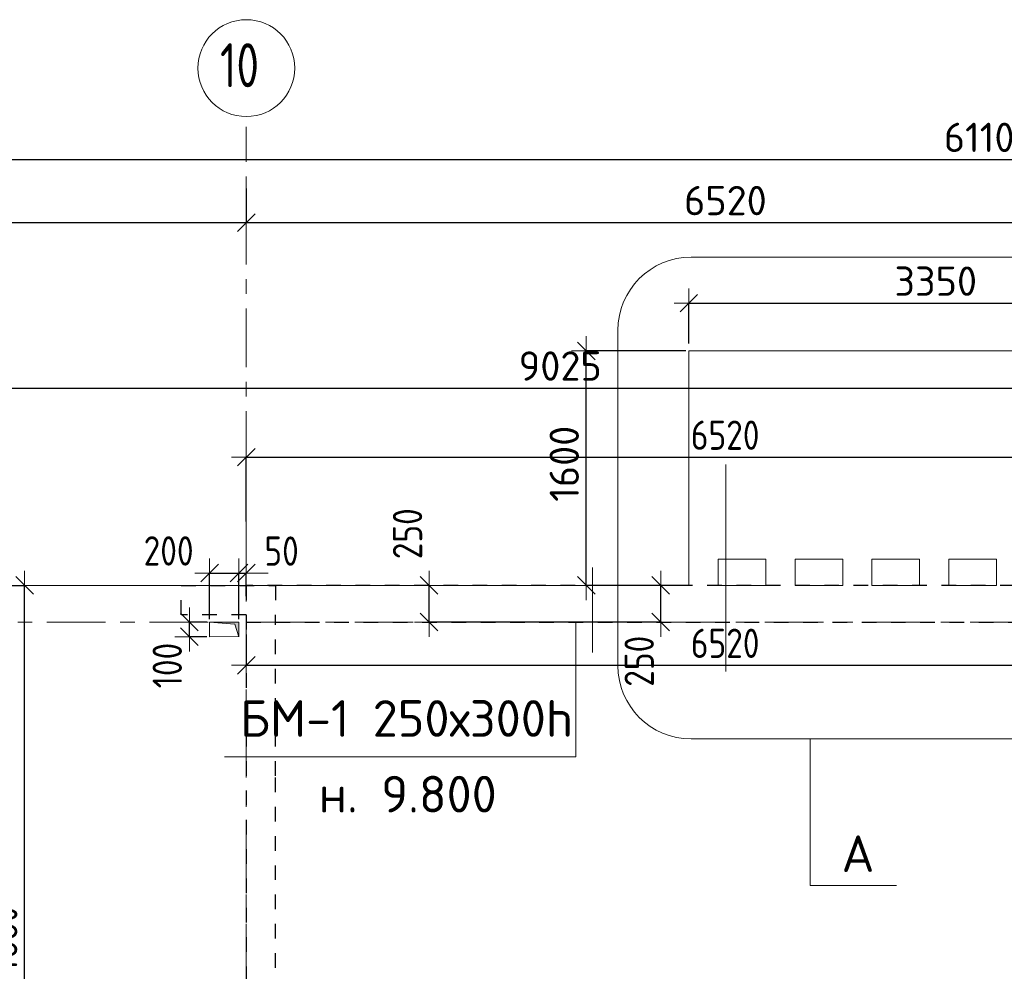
# Model space of a CAD drawing. Header units: metres. Extents: x -38 to 97, y -15 to 21.
# Tile 41 of 139: x 24.48 to 31.2, y 14.02 to 20.51. Entities that reach past the tile are written whole.
import ezdxf

# ---------------------------------------------------------------- set-up
doc = ezdxf.new("R2010")
doc.units = ezdxf.units.M
doc.header["$PDMODE"] = 65
for name, pattern in [('______11', [0.5, 0.4, -0.05, 0, -0.05]), ('______2', [0.054, 0.04, -0.014]), ('______3', [0.1, 0.08, -0.02]), ('______5', [1.1, 0.8, -0.1, 0.1, -0.1])]:
    doc.linetypes.add(name, pattern=pattern)
for name, color, linetype, lineweight in [('XR$2$Осевая линия (1)', 7, '______5', 13), ('XR$2$Размерная линия (1)', 7, 'Continuous', 13), ('XR$3$Балка (1)', 7, '______3', 13), ('XR$3$Перекрытие (1)', 7, 'Continuous', 35), ('XR$3$Текст_ примечание', 7, 'Continuous', 13), ('XR$4$Размерная линия (1)', 7, 'Continuous', 13), ('XR$5$Размерная линия (1)', 7, 'Continuous', 13), ('XR$5$Текст_ общее_1', 7, 'Continuous', 13)]:
    doc.layers.add(name, color=color, linetype=linetype, lineweight=lineweight)
doc.layers.add('XR$3$Макрос проема_ отверстия', color=7, linetype='Continuous', lineweight=13, true_color=0x2d2d2d)
doc.layers.add('XR$7$Стена_ бетон несущ.', color=7, linetype='Continuous', lineweight=70, true_color=0xb4b496)
doc.styles.add('ISOCPEUR', font='txt')
doc.dimstyles.new('DIMSTYLE_3', dxfattribs={"dimtxt": 0.2, "dimasz": 0.2, "dimexe": 0, "dimexo": 0, "dimgap": 0.1, "dimtad": 2, "dimdec": 0, "dimlfac": 1000, "dimrnd": 5, "dimzin": 12, "dimdsep": 46, "dimtxsty": 'ISOCPEUR', "dimblk1": 'ALL_ML_STRICH', "dimblk2": 'ALL_ML_STRICH', "dimsah": 1, "dimcen": 0, "dimclrd": 7, "dimclre": 256, "dimclrt": 7, "dimadec": 0, "dimazin": 0, "dimtfac": 1, "dimtdec": 0, "dimtix": 1, "dimtmove": 2, "dimatfit": 3, "dimfxl": 0, "dimtzin": 0, "dimlwd": 0, "dimlwe": -3, "dimarcsym": 0})
doc.dimstyles.new('DIMSTYLE_6', dxfattribs={"dimtxt": 0.2, "dimasz": 0.2, "dimexe": 0, "dimexo": 0, "dimgap": 0.1, "dimtad": 2, "dimdec": 0, "dimlfac": 1000, "dimrnd": 5, "dimzin": 12, "dimdsep": 46, "dimtxsty": 'ISOCPEUR', "dimblk1": 'ALL_ML_STRICH', "dimblk2": 'ALL_ML_STRICH', "dimsah": 1, "dimcen": 0, "dimclrd": 7, "dimclre": 256, "dimclrt": 7, "dimadec": 0, "dimazin": 0, "dimtfac": 1, "dimtdec": 0, "dimtix": 1, "dimtmove": 2, "dimatfit": 3, "dimfxl": 0, "dimtvp": 1.2, "dimtzin": 0, "dimlwd": 0, "dimlwe": -3, "dimarcsym": 0})

# ---------------------------------------------------------------- blocks, each defined once
blk = doc.blocks.new('ALL_ML_STRICH')
at = {"color": 0, "linetype": 'ByBlock', "lineweight": -2}
for p, q in [((0, -0.5), (0, 0.5)), ((-1, 0), (0.5, 0)), ((-0.3, -0.3), (0.3, 0.3))]:
    blk.add_line(p, q, dxfattribs=at)
blk = doc.blocks.new('*D11')
at = {"layer": 'DEFPOINTS', "color": 7, "linetype": 'Continuous', "lineweight": 13, "transparency": 33554687}
for p in [(0.5, 19.5574), (0.5, 19.3768), (61.6, 17.1197)]:
    blk.add_point(p, dxfattribs=at)
at = {"layer": 'XR$2$Размерная линия (1)', "color": 9, "linetype": 'Continuous', "lineweight": -2, "true_color": 0xc7c7c7, "transparency": 33554687}
for p, q in [((0.5, 19.3568), (0.5, 19.5574)), ((61.6, 17.1397), (61.6, 19.5574))]:
    blk.add_line(p, q, dxfattribs=at)
at = {"layer": 'XR$2$Размерная линия (1)', "color": 7, "linetype": 'Continuous', "lineweight": -2, "transparency": 33554687}
blk.add_line((0.5, 19.5574), (61.6, 19.5574), dxfattribs=at)
at = {"layer": 'XR$2$Размерная линия (1)', "color": 7, "linetype": 'Continuous', "lineweight": 13, "transparency": 33554687, "xscale": 0.2, "yscale": 0.2, "zscale": 0.2, "rotation": 180}
blk.add_blockref('ALL_ML_STRICH', (0.5, 19.5574), dxfattribs=at)
at = {"layer": 'XR$2$Размерная линия (1)', "color": 7, "linetype": 'Continuous', "lineweight": 13, "transparency": 33554687, "xscale": 0.2, "yscale": 0.2, "zscale": 0.2}
blk.add_blockref('ALL_ML_STRICH', (61.6, 19.5574), dxfattribs=at)
at = {"layer": 'XR$2$Размерная линия (1)', "color": 7, "linetype": 'Continuous', "lineweight": 13, "transparency": 33554687, "insert": (31.1, 19.7074), "char_height": 0.2, "width": 1, "attachment_point": 5, "style": 'ISOCPEUR'}
blk.add_mtext('\\A1;{61100}', dxfattribs=at)
blk = doc.blocks.new('*D31')
at = {"layer": 'DEFPOINTS', "color": 7, "linetype": 'Continuous', "lineweight": 13, "transparency": 33554687}
for p in [(21.68, 19.379), (26.03, 19.379), (21.68, 19.1261)]:
    blk.add_point(p, dxfattribs=at)
at = {"layer": 'XR$2$Размерная линия (1)', "color": 9, "linetype": 'Continuous', "lineweight": -2, "true_color": 0xc7c7c7, "transparency": 33554687}
for p, q in [((21.68, 19.359), (21.68, 19.1261)), ((26.03, 19.359), (26.03, 19.1261))]:
    blk.add_line(p, q, dxfattribs=at)
at = {"layer": 'XR$2$Размерная линия (1)', "color": 7, "linetype": 'Continuous', "lineweight": -2, "transparency": 33554687}
blk.add_line((21.68, 19.1261), (26.03, 19.1261), dxfattribs=at)
at = {"layer": 'XR$2$Размерная линия (1)', "color": 7, "linetype": 'Continuous', "lineweight": 13, "transparency": 33554687, "xscale": 0.2, "yscale": 0.2, "zscale": 0.2, "rotation": 180}
blk.add_blockref('ALL_ML_STRICH', (21.68, 19.1261), dxfattribs=at)
at = {"layer": 'XR$2$Размерная линия (1)', "color": 7, "linetype": 'Continuous', "lineweight": 13, "transparency": 33554687, "xscale": 0.2, "yscale": 0.2, "zscale": 0.2}
blk.add_blockref('ALL_ML_STRICH', (26.03, 19.1261), dxfattribs=at)
at = {"layer": 'XR$2$Размерная линия (1)', "color": 7, "linetype": 'Continuous', "lineweight": 13, "transparency": 33554687, "insert": (23.855, 19.2761), "char_height": 0.2, "width": 0.8, "attachment_point": 5, "style": 'ISOCPEUR'}
blk.add_mtext('\\A1;{4350}', dxfattribs=at)
blk = doc.blocks.new('*D32')
at = {"layer": 'DEFPOINTS', "color": 7, "linetype": 'Continuous', "lineweight": 13, "transparency": 33554687}
for p in [(26.03, 19.379), (26.03, 19.1261), (32.55, 19.1352)]:
    blk.add_point(p, dxfattribs=at)
at = {"layer": 'XR$2$Размерная линия (1)', "color": 9, "linetype": 'Continuous', "lineweight": -2, "true_color": 0xc7c7c7, "transparency": 33554687}
for p, q in [((26.03, 19.359), (26.03, 19.1261)), ((32.55, 19.1261), (32.55, 19.1261))]:
    blk.add_line(p, q, dxfattribs=at)
at = {"layer": 'XR$2$Размерная линия (1)', "color": 7, "linetype": 'Continuous', "lineweight": -2, "transparency": 33554687}
blk.add_line((26.03, 19.1261), (32.55, 19.1261), dxfattribs=at)
at = {"layer": 'XR$2$Размерная линия (1)', "color": 7, "linetype": 'Continuous', "lineweight": 13, "transparency": 33554687, "xscale": 0.2, "yscale": 0.2, "zscale": 0.2, "rotation": 180}
blk.add_blockref('ALL_ML_STRICH', (26.03, 19.1261), dxfattribs=at)
at = {"layer": 'XR$2$Размерная линия (1)', "color": 7, "linetype": 'Continuous', "lineweight": 13, "transparency": 33554687, "xscale": 0.2, "yscale": 0.2, "zscale": 0.2}
blk.add_blockref('ALL_ML_STRICH', (32.55, 19.1261), dxfattribs=at)
at = {"layer": 'XR$2$Размерная линия (1)', "color": 7, "linetype": 'Continuous', "lineweight": 13, "transparency": 33554687, "insert": (29.3, 19.2761), "char_height": 0.2, "width": 0.8, "attachment_point": 5, "style": 'ISOCPEUR'}
blk.add_mtext('\\A1;{6520}', dxfattribs=at)
blk = doc.blocks.new('Отображение проема', base_point=(-1.158, -49.309))
at = {"layer": 'XR$3$Макрос проема_ отверстия', "true_color": 0x000000, "transparency": 33554687}
blk.add_hatch(color=18, dxfattribs=at).paths.add_polyline_path([(-1.158, -50.109), (-1.045, -49.423), (-0.358, -49.309), (-1.158, -49.309)])
at = {"layer": 'XR$3$Макрос проема_ отверстия', "transparency": 33554687}
for p, q in [((-1.158, -50.109), (-1.158, -49.309)), ((-1.158, -49.309), (-0.358, -49.309)), ((-1.158, -50.109), (-1.045, -49.423)), ((-1.045, -49.423), (-0.358, -49.309))]:
    blk.add_line(p, q, dxfattribs=at)
blk = doc.blocks.new('*D81')
at = {"layer": 'DEFPOINTS', "color": 7, "linetype": 'Continuous', "lineweight": 13, "transparency": 33554687}
for p in [(25.78, 16.4), (25.6419, 16.3001), (25.78, 16.3001)]:
    blk.add_point(p, dxfattribs=at)
at = {"layer": 'XR$4$Размерная линия (1)', "color": 9, "linetype": 'Continuous', "lineweight": -2, "true_color": 0xc7c7c7, "transparency": 33554687}
for p, q in [((25.76, 16.4), (25.6419, 16.4)), ((25.76, 16.3001), (25.6419, 16.3001))]:
    blk.add_line(p, q, dxfattribs=at)
at = {"layer": 'XR$4$Размерная линия (1)', "color": 7, "linetype": 'Continuous', "lineweight": -2, "transparency": 33554687}
blk.add_line((25.6419, 16.3001), (25.6419, 16.4), dxfattribs=at)
at = {"layer": 'XR$4$Размерная линия (1)', "color": 7, "linetype": 'Continuous', "lineweight": 13, "transparency": 33554687, "xscale": 0.2, "yscale": 0.2, "zscale": 0.2}
for p, rotation in [((25.6419, 16.3001), 270), ((25.6419, 16.4), 90)]:
    blk.add_blockref('ALL_ML_STRICH', p, dxfattribs=dict(at, rotation=rotation))
at = {"layer": 'XR$4$Размерная линия (1)', "color": 7, "linetype": 'Continuous', "lineweight": 13, "transparency": 33554687, "insert": (25.4909, 16.1033), "char_height": 0.2, "width": 0.5, "attachment_point": 5, "rotation": 90, "style": 'ISOCPEUR'}
blk.add_mtext('\\W0.83;\\A1;{100}', dxfattribs=at)
blk = doc.blocks.new('*D126')
at = {"layer": 'DEFPOINTS', "color": 7, "linetype": 'Continuous', "lineweight": 13, "transparency": 33554687}
for p in [(28.8668, 16.65), (28.8586, 16.4), (28.883, 16.4)]:
    blk.add_point(p, dxfattribs=at)
at = {"layer": 'XR$4$Размерная линия (1)', "color": 9, "linetype": 'Continuous', "lineweight": -2, "true_color": 0xc7c7c7, "transparency": 33554687}
for p, q in [((28.8586, 16.65), (28.8586, 16.65)), ((28.863, 16.4), (28.8586, 16.4))]:
    blk.add_line(p, q, dxfattribs=at)
at = {"layer": 'XR$4$Размерная линия (1)', "color": 7, "linetype": 'Continuous', "lineweight": -2, "transparency": 33554687}
blk.add_line((28.8586, 16.4), (28.8586, 16.65), dxfattribs=at)
at = {"layer": 'XR$4$Размерная линия (1)', "color": 7, "linetype": 'Continuous', "lineweight": 13, "transparency": 33554687, "xscale": 0.2, "yscale": 0.2, "zscale": 0.2}
for p, rotation in [((28.8586, 16.65), 90), ((28.8586, 16.4), 270)]:
    blk.add_blockref('ALL_ML_STRICH', p, dxfattribs=dict(at, rotation=rotation))
at = {"layer": 'XR$4$Размерная линия (1)', "color": 7, "linetype": 'Continuous', "lineweight": 13, "transparency": 33554687, "insert": (28.7117, 16.1324), "char_height": 0.2, "width": 0.5, "attachment_point": 5, "rotation": 90, "style": 'ISOCPEUR'}
blk.add_mtext('\\W0.83;\\A1;{250}', dxfattribs=at)
blk = doc.blocks.new('*D129')
at = {"layer": 'DEFPOINTS', "color": 7, "linetype": 'Continuous', "lineweight": 13, "transparency": 33554687}
for p in [(25.78, 16.7345), (25.78, 16.4), (25.98, 16.4001)]:
    blk.add_point(p, dxfattribs=at)
at = {"layer": 'XR$4$Размерная линия (1)', "color": 9, "linetype": 'Continuous', "lineweight": -2, "true_color": 0xc7c7c7, "transparency": 33554687}
for p, q in [((25.78, 16.42), (25.78, 16.7345)), ((25.98, 16.4201), (25.98, 16.7345))]:
    blk.add_line(p, q, dxfattribs=at)
at = {"layer": 'XR$4$Размерная линия (1)', "color": 7, "linetype": 'Continuous', "lineweight": -2, "transparency": 33554687}
blk.add_line((25.78, 16.7345), (25.98, 16.7345), dxfattribs=at)
at = {"layer": 'XR$4$Размерная линия (1)', "color": 7, "linetype": 'Continuous', "lineweight": 13, "transparency": 33554687, "xscale": 0.2, "yscale": 0.2, "zscale": 0.2, "rotation": 180}
blk.add_blockref('ALL_ML_STRICH', (25.78, 16.7345), dxfattribs=at)
at = {"layer": 'XR$4$Размерная линия (1)', "color": 7, "linetype": 'Continuous', "lineweight": 13, "transparency": 33554687, "xscale": 0.2, "yscale": 0.2, "zscale": 0.2}
blk.add_blockref('ALL_ML_STRICH', (25.98, 16.7345), dxfattribs=at)
at = {"layer": 'XR$4$Размерная линия (1)', "color": 7, "linetype": 'Continuous', "lineweight": 13, "transparency": 33554687, "insert": (25.5001, 16.8853), "char_height": 0.2, "width": 0.5, "attachment_point": 5, "style": 'ISOCPEUR'}
blk.add_mtext('\\W0.83;\\A1;{200}', dxfattribs=at)
blk = doc.blocks.new('*D130')
at = {"layer": 'DEFPOINTS', "color": 7, "linetype": 'Continuous', "lineweight": 13, "transparency": 33554687}
for p in [(25.98, 16.7345), (26.03, 16.5555), (25.98, 16.4001)]:
    blk.add_point(p, dxfattribs=at)
at = {"layer": 'XR$4$Размерная линия (1)', "color": 9, "linetype": 'Continuous', "lineweight": -2, "true_color": 0xc7c7c7, "transparency": 33554687}
for p, q in [((25.98, 16.4201), (25.98, 16.7345)), ((26.03, 16.5755), (26.03, 16.7345))]:
    blk.add_line(p, q, dxfattribs=at)
at = {"layer": 'XR$4$Размерная линия (1)', "color": 7, "linetype": 'Continuous', "lineweight": -2, "transparency": 33554687}
blk.add_line((25.98, 16.7345), (26.03, 16.7345), dxfattribs=at)
at = {"layer": 'XR$4$Размерная линия (1)', "color": 7, "linetype": 'Continuous', "lineweight": 13, "transparency": 33554687, "xscale": 0.2, "yscale": 0.2, "zscale": 0.2}
blk.add_blockref('ALL_ML_STRICH', (26.03, 16.7345), dxfattribs=at)
at = {"layer": 'XR$4$Размерная линия (1)', "color": 7, "linetype": 'Continuous', "lineweight": 13, "transparency": 33554687, "xscale": 0.2, "yscale": 0.2, "zscale": 0.2, "rotation": 180}
blk.add_blockref('ALL_ML_STRICH', (25.98, 16.7345), dxfattribs=at)
at = {"layer": 'XR$4$Размерная линия (1)', "color": 7, "linetype": 'Continuous', "lineweight": 13, "transparency": 33554687, "insert": (26.2709, 16.8842), "char_height": 0.2, "width": 0.333333, "attachment_point": 5, "style": 'ISOCPEUR'}
blk.add_mtext('\\W0.83;\\A1;{50}', dxfattribs=at)
blk = doc.blocks.new('*D166')
at = {"layer": 'DEFPOINTS', "color": 7, "linetype": 'Continuous', "lineweight": 13, "transparency": 33554687}
for p in [(23.6503, 17.997), (23.6503, 16.65), (32.675, 16.65)]:
    blk.add_point(p, dxfattribs=at)
at = {"layer": 'XR$4$Размерная линия (1)', "color": 9, "linetype": 'Continuous', "lineweight": -2, "true_color": 0xc7c7c7, "transparency": 33554687}
for p, q in [((23.6503, 16.67), (23.6503, 17.997)), ((32.675, 16.67), (32.675, 17.997))]:
    blk.add_line(p, q, dxfattribs=at)
at = {"layer": 'XR$4$Размерная линия (1)', "color": 7, "linetype": 'Continuous', "lineweight": -2, "transparency": 33554687}
blk.add_line((23.6503, 17.997), (32.675, 17.997), dxfattribs=at)
at = {"layer": 'XR$4$Размерная линия (1)', "color": 7, "linetype": 'Continuous', "lineweight": 13, "transparency": 33554687, "xscale": 0.2, "yscale": 0.2, "zscale": 0.2, "rotation": 180}
blk.add_blockref('ALL_ML_STRICH', (23.6503, 17.997), dxfattribs=at)
at = {"layer": 'XR$4$Размерная линия (1)', "color": 7, "linetype": 'Continuous', "lineweight": 13, "transparency": 33554687, "xscale": 0.2, "yscale": 0.2, "zscale": 0.2}
blk.add_blockref('ALL_ML_STRICH', (32.675, 17.997), dxfattribs=at)
at = {"layer": 'XR$4$Размерная линия (1)', "color": 7, "linetype": 'Continuous', "lineweight": 13, "transparency": 33554687, "insert": (28.1726, 18.147), "char_height": 0.2, "width": 0.8, "attachment_point": 5, "style": 'ISOCPEUR'}
blk.add_mtext('\\A1;{9025}', dxfattribs=at)
blk = doc.blocks.new('*D173')
at = {"layer": 'DEFPOINTS', "color": 7, "linetype": 'Continuous', "lineweight": 13, "transparency": 33554687}
for p in [(26.03, 17.5251), (26.03, 17.1057), (32.55, 16.8659)]:
    blk.add_point(p, dxfattribs=at)
at = {"layer": 'XR$4$Размерная линия (1)', "color": 9, "linetype": 'Continuous', "lineweight": -2, "true_color": 0xc7c7c7, "transparency": 33554687}
for p, q in [((26.03, 17.0857), (26.03, 17.5251)), ((32.55, 16.8859), (32.55, 17.5251))]:
    blk.add_line(p, q, dxfattribs=at)
at = {"layer": 'XR$4$Размерная линия (1)', "color": 7, "linetype": 'Continuous', "lineweight": -2, "transparency": 33554687}
blk.add_line((26.03, 17.5251), (32.55, 17.5251), dxfattribs=at)
at = {"layer": 'XR$4$Размерная линия (1)', "color": 7, "linetype": 'Continuous', "lineweight": 13, "transparency": 33554687, "xscale": 0.2, "yscale": 0.2, "zscale": 0.2, "rotation": 180}
blk.add_blockref('ALL_ML_STRICH', (26.03, 17.5251), dxfattribs=at)
at = {"layer": 'XR$4$Размерная линия (1)', "color": 7, "linetype": 'Continuous', "lineweight": 13, "transparency": 33554687, "xscale": 0.2, "yscale": 0.2, "zscale": 0.2}
blk.add_blockref('ALL_ML_STRICH', (32.55, 17.5251), dxfattribs=at)
at = {"layer": 'XR$4$Размерная линия (1)', "color": 7, "linetype": 'Continuous', "lineweight": 13, "transparency": 33554687, "insert": (29.2983, 17.6751), "char_height": 0.2, "width": 0.666667, "attachment_point": 5, "style": 'ISOCPEUR'}
blk.add_mtext('\\W0.83;\\A1;{6520}', dxfattribs=at)
blk = doc.blocks.new('*D253')
at = {"layer": 'DEFPOINTS', "color": 7, "linetype": 'Continuous', "lineweight": 13, "transparency": 33554687}
for p in [(23.8494, 16.65), (23.6503, 11.79), (24.5176, 11.79)]:
    blk.add_point(p, dxfattribs=at)
at = {"layer": 'XR$4$Размерная линия (1)', "color": 9, "linetype": 'Continuous', "lineweight": -2, "true_color": 0xc7c7c7, "transparency": 33554687}
for p, q in [((23.8694, 16.65), (24.5176, 16.65)), ((23.6703, 11.79), (24.5176, 11.79))]:
    blk.add_line(p, q, dxfattribs=at)
at = {"layer": 'XR$4$Размерная линия (1)', "color": 7, "linetype": 'Continuous', "lineweight": -2, "transparency": 33554687}
blk.add_line((24.5176, 11.79), (24.5176, 16.65), dxfattribs=at)
at = {"layer": 'XR$4$Размерная линия (1)', "color": 7, "linetype": 'Continuous', "lineweight": 13, "transparency": 33554687, "xscale": 0.2, "yscale": 0.2, "zscale": 0.2}
for p, rotation in [((24.5176, 16.65), 90), ((24.5176, 11.79), 270)]:
    blk.add_blockref('ALL_ML_STRICH', p, dxfattribs=dict(at, rotation=rotation))
at = {"layer": 'XR$4$Размерная линия (1)', "color": 7, "linetype": 'Continuous', "lineweight": 13, "transparency": 33554687, "insert": (24.3676, 14.22), "char_height": 0.2, "width": 0.666667, "attachment_point": 5, "rotation": 90, "style": 'ISOCPEUR'}
blk.add_mtext('\\W0.83;\\A1;{4860}', dxfattribs=at)
blk = doc.blocks.new('*D414')
at = {"layer": 'DEFPOINTS', "color": 7, "linetype": 'Continuous', "lineweight": 13, "transparency": 33554687}
for p in [(25.78, 16.4), (25.6419, 16.3001), (25.78, 16.3001)]:
    blk.add_point(p, dxfattribs=at)
at = {"layer": 'XR$5$Размерная линия (1)', "color": 9, "linetype": 'Continuous', "lineweight": -2, "true_color": 0xc7c7c7, "transparency": 33554687}
for p, q in [((25.76, 16.4), (25.6419, 16.4)), ((25.76, 16.3001), (25.6419, 16.3001))]:
    blk.add_line(p, q, dxfattribs=at)
at = {"layer": 'XR$5$Размерная линия (1)', "color": 7, "linetype": 'Continuous', "lineweight": -2, "transparency": 33554687}
blk.add_line((25.6419, 16.3001), (25.6419, 16.4), dxfattribs=at)
at = {"layer": 'XR$5$Размерная линия (1)', "color": 7, "linetype": 'Continuous', "lineweight": 13, "transparency": 33554687, "xscale": 0.2, "yscale": 0.2, "zscale": 0.2}
for p, rotation in [((25.6419, 16.3001), 270), ((25.6419, 16.4), 90)]:
    blk.add_blockref('ALL_ML_STRICH', p, dxfattribs=dict(at, rotation=rotation))
at = {"layer": 'XR$5$Размерная линия (1)', "color": 7, "linetype": 'Continuous', "lineweight": 13, "transparency": 33554687, "insert": (25.4909, 16.1033), "char_height": 0.2, "width": 0.5, "attachment_point": 5, "rotation": 90, "style": 'ISOCPEUR'}
blk.add_mtext('\\W0.83;\\A1;{100}', dxfattribs=at)
blk = doc.blocks.new('*D463')
at = {"layer": 'DEFPOINTS', "color": 7, "linetype": 'Continuous', "lineweight": 13, "transparency": 33554687}
for p in [(25.78, 16.7345), (25.78, 16.4), (25.98, 16.4001)]:
    blk.add_point(p, dxfattribs=at)
at = {"layer": 'XR$5$Размерная линия (1)', "color": 9, "linetype": 'Continuous', "lineweight": -2, "true_color": 0xc7c7c7, "transparency": 33554687}
for p, q in [((25.78, 16.42), (25.78, 16.7345)), ((25.98, 16.4201), (25.98, 16.7345))]:
    blk.add_line(p, q, dxfattribs=at)
at = {"layer": 'XR$5$Размерная линия (1)', "color": 7, "linetype": 'Continuous', "lineweight": -2, "transparency": 33554687}
blk.add_line((25.78, 16.7345), (25.98, 16.7345), dxfattribs=at)
at = {"layer": 'XR$5$Размерная линия (1)', "color": 7, "linetype": 'Continuous', "lineweight": 13, "transparency": 33554687, "xscale": 0.2, "yscale": 0.2, "zscale": 0.2, "rotation": 180}
blk.add_blockref('ALL_ML_STRICH', (25.78, 16.7345), dxfattribs=at)
at = {"layer": 'XR$5$Размерная линия (1)', "color": 7, "linetype": 'Continuous', "lineweight": 13, "transparency": 33554687, "xscale": 0.2, "yscale": 0.2, "zscale": 0.2}
blk.add_blockref('ALL_ML_STRICH', (25.98, 16.7345), dxfattribs=at)
at = {"layer": 'XR$5$Размерная линия (1)', "color": 7, "linetype": 'Continuous', "lineweight": 13, "transparency": 33554687, "insert": (25.5001, 16.8853), "char_height": 0.2, "width": 0.5, "attachment_point": 5, "style": 'ISOCPEUR'}
blk.add_mtext('\\W0.83;\\A1;{200}', dxfattribs=at)
blk = doc.blocks.new('*D464')
at = {"layer": 'DEFPOINTS', "color": 7, "linetype": 'Continuous', "lineweight": 13, "transparency": 33554687}
for p in [(25.98, 16.7345), (26.03, 16.5555), (25.98, 16.4001)]:
    blk.add_point(p, dxfattribs=at)
at = {"layer": 'XR$5$Размерная линия (1)', "color": 9, "linetype": 'Continuous', "lineweight": -2, "true_color": 0xc7c7c7, "transparency": 33554687}
for p, q in [((25.98, 16.4201), (25.98, 16.7345)), ((26.03, 16.5755), (26.03, 16.7345))]:
    blk.add_line(p, q, dxfattribs=at)
at = {"layer": 'XR$5$Размерная линия (1)', "color": 7, "linetype": 'Continuous', "lineweight": -2, "transparency": 33554687}
blk.add_line((25.98, 16.7345), (26.03, 16.7345), dxfattribs=at)
at = {"layer": 'XR$5$Размерная линия (1)', "color": 7, "linetype": 'Continuous', "lineweight": 13, "transparency": 33554687, "xscale": 0.2, "yscale": 0.2, "zscale": 0.2}
blk.add_blockref('ALL_ML_STRICH', (26.03, 16.7345), dxfattribs=at)
at = {"layer": 'XR$5$Размерная линия (1)', "color": 7, "linetype": 'Continuous', "lineweight": 13, "transparency": 33554687, "xscale": 0.2, "yscale": 0.2, "zscale": 0.2, "rotation": 180}
blk.add_blockref('ALL_ML_STRICH', (25.98, 16.7345), dxfattribs=at)
at = {"layer": 'XR$5$Размерная линия (1)', "color": 7, "linetype": 'Continuous', "lineweight": 13, "transparency": 33554687, "insert": (26.2709, 16.8842), "char_height": 0.2, "width": 0.333333, "attachment_point": 5, "style": 'ISOCPEUR'}
blk.add_mtext('\\W0.83;\\A1;{50}', dxfattribs=at)
blk = doc.blocks.new('*D501')
at = {"layer": 'DEFPOINTS', "color": 7, "linetype": 'Continuous', "lineweight": 13, "transparency": 33554687}
for p in [(28.8668, 16.65), (27.2775, 16.4), (28.883, 16.4)]:
    blk.add_point(p, dxfattribs=at)
at = {"layer": 'XR$5$Размерная линия (1)', "color": 9, "linetype": 'Continuous', "lineweight": -2, "true_color": 0xc7c7c7, "transparency": 33554687}
for p, q in [((27.2775, 16.65), (27.2775, 16.65)), ((28.863, 16.4), (27.2775, 16.4))]:
    blk.add_line(p, q, dxfattribs=at)
at = {"layer": 'XR$5$Размерная линия (1)', "color": 7, "linetype": 'Continuous', "lineweight": -2, "transparency": 33554687}
blk.add_line((27.2775, 16.4), (27.2775, 16.65), dxfattribs=at)
at = {"layer": 'XR$5$Размерная линия (1)', "color": 7, "linetype": 'Continuous', "lineweight": 13, "transparency": 33554687, "xscale": 0.2, "yscale": 0.2, "zscale": 0.2}
for p, rotation in [((27.2775, 16.65), 90), ((27.2775, 16.4), 270)]:
    blk.add_blockref('ALL_ML_STRICH', p, dxfattribs=dict(at, rotation=rotation))
at = {"layer": 'XR$5$Размерная линия (1)', "color": 7, "linetype": 'Continuous', "lineweight": 13, "transparency": 33554687, "insert": (27.1306, 17.0024), "char_height": 0.2, "width": 0.5, "attachment_point": 5, "rotation": 90, "style": 'ISOCPEUR'}
blk.add_mtext('\\W0.83;\\A1;{250}', dxfattribs=at)
blk = doc.blocks.new('*D505')
at = {"layer": 'DEFPOINTS', "color": 7, "linetype": 'Continuous', "lineweight": 13, "transparency": 33554687}
for p in [(29.0501, 18.25), (28.3501, 16.65), (29.0501, 16.65)]:
    blk.add_point(p, dxfattribs=at)
at = {"layer": 'XR$5$Размерная линия (1)', "color": 9, "linetype": 'Continuous', "lineweight": -2, "true_color": 0xc7c7c7, "transparency": 33554687}
for p, q in [((29.0301, 18.25), (28.3501, 18.25)), ((29.0301, 16.65), (28.3501, 16.65))]:
    blk.add_line(p, q, dxfattribs=at)
at = {"layer": 'XR$5$Размерная линия (1)', "color": 7, "linetype": 'Continuous', "lineweight": -2, "transparency": 33554687}
blk.add_line((28.3501, 16.65), (28.3501, 18.25), dxfattribs=at)
at = {"layer": 'XR$5$Размерная линия (1)', "color": 7, "linetype": 'Continuous', "lineweight": 13, "transparency": 33554687, "xscale": 0.2, "yscale": 0.2, "zscale": 0.2}
for p, rotation in [((28.3501, 18.25), 90), ((28.3501, 16.65), 270)]:
    blk.add_blockref('ALL_ML_STRICH', p, dxfattribs=dict(at, rotation=rotation))
at = {"layer": 'XR$5$Размерная линия (1)', "color": 7, "linetype": 'Continuous', "lineweight": 13, "transparency": 33554687, "insert": (28.2001, 17.48), "char_height": 0.2, "width": 0.8, "attachment_point": 5, "rotation": 90, "style": 'ISOCPEUR'}
blk.add_mtext('\\A1;{1600}', dxfattribs=at)
blk = doc.blocks.new('*D525')
at = {"layer": 'DEFPOINTS', "color": 7, "linetype": 'Continuous', "lineweight": 13, "transparency": 33554687}
for p in [(29.0501, 18.5762), (29.0501, 18.28), (32.4001, 18.28)]:
    blk.add_point(p, dxfattribs=at)
at = {"layer": 'XR$5$Размерная линия (1)', "color": 9, "linetype": 'Continuous', "lineweight": -2, "true_color": 0xc7c7c7, "transparency": 33554687}
for p, q in [((29.0501, 18.3), (29.0501, 18.5762)), ((32.4001, 18.3), (32.4001, 18.5762))]:
    blk.add_line(p, q, dxfattribs=at)
at = {"layer": 'XR$5$Размерная линия (1)', "color": 7, "linetype": 'Continuous', "lineweight": -2, "transparency": 33554687}
blk.add_line((29.0501, 18.5762), (32.4001, 18.5762), dxfattribs=at)
at = {"layer": 'XR$5$Размерная линия (1)', "color": 7, "linetype": 'Continuous', "lineweight": 13, "transparency": 33554687, "xscale": 0.2, "yscale": 0.2, "zscale": 0.2, "rotation": 180}
blk.add_blockref('ALL_ML_STRICH', (29.0501, 18.5762), dxfattribs=at)
at = {"layer": 'XR$5$Размерная линия (1)', "color": 7, "linetype": 'Continuous', "lineweight": 13, "transparency": 33554687, "xscale": 0.2, "yscale": 0.2, "zscale": 0.2}
blk.add_blockref('ALL_ML_STRICH', (32.4001, 18.5762), dxfattribs=at)
at = {"layer": 'XR$5$Размерная линия (1)', "color": 7, "linetype": 'Continuous', "lineweight": 13, "transparency": 33554687, "insert": (30.7351, 18.7262), "char_height": 0.2, "width": 0.8, "attachment_point": 5, "style": 'ISOCPEUR'}
blk.add_mtext('\\A1;{3350}', dxfattribs=at)
blk = doc.blocks.new('*D527')
at = {"layer": 'DEFPOINTS', "color": 7, "linetype": 'Continuous', "lineweight": 13, "transparency": 33554687}
for p in [(32.55, 16.5341), (26.03, 16.2944), (26.03, 16.1049)]:
    blk.add_point(p, dxfattribs=at)
at = {"layer": 'XR$5$Размерная линия (1)', "color": 9, "linetype": 'Continuous', "lineweight": -2, "true_color": 0xc7c7c7, "transparency": 33554687}
for p, q in [((32.55, 16.5141), (32.55, 16.1049)), ((26.03, 16.3144), (26.03, 16.1049))]:
    blk.add_line(p, q, dxfattribs=at)
at = {"layer": 'XR$5$Размерная линия (1)', "color": 7, "linetype": 'Continuous', "lineweight": -2, "transparency": 33554687}
blk.add_line((26.03, 16.1049), (32.55, 16.1049), dxfattribs=at)
at = {"layer": 'XR$5$Размерная линия (1)', "color": 7, "linetype": 'Continuous', "lineweight": 13, "transparency": 33554687, "xscale": 0.2, "yscale": 0.2, "zscale": 0.2, "rotation": 180}
blk.add_blockref('ALL_ML_STRICH', (26.03, 16.1049), dxfattribs=at)
at = {"layer": 'XR$5$Размерная линия (1)', "color": 7, "linetype": 'Continuous', "lineweight": 13, "transparency": 33554687, "xscale": 0.2, "yscale": 0.2, "zscale": 0.2}
blk.add_blockref('ALL_ML_STRICH', (32.55, 16.1049), dxfattribs=at)
at = {"layer": 'XR$5$Размерная линия (1)', "color": 7, "linetype": 'Continuous', "lineweight": 13, "transparency": 33554687, "insert": (29.2983, 16.2549), "char_height": 0.2, "width": 0.666667, "attachment_point": 5, "style": 'ISOCPEUR'}
blk.add_mtext('\\W0.83;\\A1;{6520}', dxfattribs=at)
blk = doc.blocks.new('*D585')
at = {"layer": 'DEFPOINTS', "color": 7, "linetype": 'Continuous', "lineweight": 13, "transparency": 33554687}
for p in [(23.8494, 16.65), (23.6503, 11.79), (24.5176, 11.79)]:
    blk.add_point(p, dxfattribs=at)
at = {"layer": 'XR$5$Размерная линия (1)', "color": 9, "linetype": 'Continuous', "lineweight": -2, "true_color": 0xc7c7c7, "transparency": 33554687}
for p, q in [((23.8694, 16.65), (24.5176, 16.65)), ((23.6703, 11.79), (24.5176, 11.79))]:
    blk.add_line(p, q, dxfattribs=at)
at = {"layer": 'XR$5$Размерная линия (1)', "color": 7, "linetype": 'Continuous', "lineweight": -2, "transparency": 33554687}
blk.add_line((24.5176, 11.79), (24.5176, 16.65), dxfattribs=at)
at = {"layer": 'XR$5$Размерная линия (1)', "color": 7, "linetype": 'Continuous', "lineweight": 13, "transparency": 33554687, "xscale": 0.2, "yscale": 0.2, "zscale": 0.2}
for p, rotation in [((24.5176, 16.65), 90), ((24.5176, 11.79), 270)]:
    blk.add_blockref('ALL_ML_STRICH', p, dxfattribs=dict(at, rotation=rotation))
at = {"layer": 'XR$5$Размерная линия (1)', "color": 7, "linetype": 'Continuous', "lineweight": 13, "transparency": 33554687, "insert": (24.3676, 14.22), "char_height": 0.2, "width": 0.666667, "attachment_point": 5, "rotation": 90, "style": 'ISOCPEUR'}
blk.add_mtext('\\W0.83;\\A1;{4860}', dxfattribs=at)

msp = doc.modelspace()

# ---------------------------------------------------------------- linework, layer by layer
at = {"color": 7, "linetype": 'Continuous', "lineweight": 13, "transparency": 33554687}
for p, q in [((29.0658, 18.89), (32.9322, 18.89)), ((28.5658, 16.1024), (28.5658, 18.39)), ((32.9322, 15.6024), (29.0658, 15.6024))]:
    msp.add_line(p, q, dxfattribs=at)
at = {"color": 52, "linetype": 'Continuous', "lineweight": 13, "transparency": 33554687}
for p, q in [((29.3023, 17.4744), (29.3023, 16.0616)), ((28.3922, 16.7719), (28.3922, 16.192))]:
    msp.add_line(p, q, dxfattribs=at)
at = {"color": 7, "linetype": 'Continuous', "lineweight": 13, "transparency": 33554687}
msp.add_lwpolyline([(29.8777, 15.6024), (29.8777, 14.6024), (30.4677, 14.6024)], dxfattribs=at)
for centre, start, end in [((29.0658, 18.39), 90, 180), ((29.0658, 16.1024), 180, 270)]:
    msp.add_arc(centre, 0.5, start, end, dxfattribs=at)
at = {"layer": 'XR$2$Осевая линия (1)', "color": 253, "linetype": '______11', "lineweight": 13, "true_color": 0xa0a0a0, "transparency": 33554687}
for p, q in [((26.03, 8.34), (26.03, 19.78)), ((-2.63, 16.4), (62.6, 16.4))]:
    msp.add_line(p, q, dxfattribs=at)
at = {"layer": 'XR$2$Осевая линия (1)', "color": 7, "linetype": 'Continuous', "lineweight": 13, "transparency": 33554687}
msp.add_circle((26.0304, 20.1801), 0.3304, dxfattribs=at)
at = {"layer": 'XR$3$Балка (1)', "color": 7, "linetype": '______2', "lineweight": 25, "transparency": 33554687}
for p, q in [((32.675, 16.65), (26.03, 16.65)), ((26.03, 16.65), (26.03, 16.4)), ((26.03, 16.4), (32.675, 16.4))]:
    msp.add_line(p, q, dxfattribs=at)
at = {"layer": 'XR$3$Перекрытие (1)', "color": 7, "linetype": 'Continuous', "lineweight": 13, "transparency": 33554687}
for p, q in [((32.4001, 18.25), (29.0501, 18.25)), ((29.0501, 18.25), (29.0501, 16.83)), ((29.0501, 16.83), (29.0501, 16.65)), ((29.2501, 16.83), (29.5751, 16.83)), ((29.2501, 16.65), (29.2501, 16.83)), ((29.5751, 16.83), (29.5751, 16.65)), ((29.7751, 16.83), (30.1001, 16.83)), ((29.7751, 16.65), (29.7751, 16.83)), ((30.1001, 16.83), (30.1001, 16.65)), ((30.3001, 16.83), (30.6251, 16.83)), ((30.3001, 16.65), (30.3001, 16.83)), ((30.6251, 16.83), (30.6251, 16.65)), ((30.8251, 16.83), (31.1501, 16.83)), ((30.8251, 16.65), (30.8251, 16.83)), ((31.1501, 16.83), (31.1501, 16.65)), ((26.03, 16.65), (23.6503, 16.65)), ((29.0501, 16.65), (26.03, 16.65)), ((29.5751, 16.65), (29.2501, 16.65)), ((30.1001, 16.65), (29.7751, 16.65)), ((30.6251, 16.65), (30.3001, 16.65)), ((31.1501, 16.65), (30.8251, 16.65)), ((25.98, 16.4001), (25.78, 16.4)), ((25.78, 16.4), (25.78, 16.3001)), ((25.98, 16.3002), (25.98, 16.4001)), ((25.78, 16.3001), (25.98, 16.3002))]:
    msp.add_line(p, q, dxfattribs=at)
at = {"layer": 'XR$3$Текст_ примечание', "transparency": 33554687}
msp.add_lwpolyline([(28.2786, 16.4), (28.2786, 15.4791), (25.8809, 15.4791)], dxfattribs=at)
at = {"layer": 'XR$7$Стена_ бетон несущ.', "color": 253, "linetype": '______2', "lineweight": -3, "true_color": 0xa0a0a0, "transparency": 33554687}
for p, q in [((26.03, 16.45), (26.03, 9)), ((26.23, 15.78), (26.23, 16.45)), ((26.23, 15.6), (26.23, 15.78)), ((26.23, 15.35), (26.23, 15.6)), ((26.23, 10.6396), (26.23, 15.35))]:
    msp.add_line(p, q, dxfattribs=at)
for points in [[(25.585, 16.65), (26.23, 16.65), (26.23, 16.45)], [(26.03, 16.45), (25.585, 16.45), (25.585, 16.65)]]:
    msp.add_lwpolyline(points, dxfattribs=at)

# ---------------------------------------------------------------- block references
at = {"layer": 'XR$3$Макрос проема_ отверстия', "transparency": 33554687, "xscale": 0.1249999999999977, "yscale": 0.2499999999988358, "rotation": 270}
msp.add_blockref('Отображение проема', (25.98, 16.4001), dxfattribs=at)

# ---------------------------------------------------------------- texts
at = {"layer": 'XR$2$Осевая линия (1)', "color": 7, "linetype": 'Continuous', "lineweight": 13, "transparency": 33554687, "insert": (25.8504, 20.0496), "char_height": 0.3, "width": 0.472281, "attachment_point": 7, "style": 'ISOCPEUR'}
msp.add_mtext('\\W0.75;10', dxfattribs=at)
at = {"layer": 'XR$3$Текст_ примечание', "transparency": 33554687, "char_height": 0.05, "attachment_point": 7, "style": 'ISOCPEUR'}
for s, insert, width in [('\\A1;{\\fISOCPEUR|i0|b0;\\H0.250000;\\W1.000000;\\C7;БМ-1 250х300h}\\P', (25.9876, 15.6169), 2.394737), ('\\A1;{\\fISOCPEUR|i0|b0;\\H0.250000;\\W1.000000;\\C7;н. 9.800}\\P', (26.5245, 15.1005), 1.294898)]:
    msp.add_mtext(s, dxfattribs=dict(at, insert=insert, width=width))
at = {"layer": 'XR$5$Текст_ общее_1', "color": 7, "linetype": 'Continuous', "lineweight": 13, "transparency": 33554687, "insert": (30.0923, 14.694), "char_height": 0.25, "width": 0.327273, "attachment_point": 7, "style": 'ISOCPEUR'}
msp.add_mtext('\\A1;{\\fISOCPEUR|i0|b0;\\H0.250000;\\W1.000000;\\C7;А}\\P', dxfattribs=at)

# ---------------------------------------------------------------- dimensions: what is measured, and where the dimension line sits
at = {"layer": 'XR$2$Размерная линия (1)', "color": 7, "linetype": 'Continuous', "lineweight": 13, "transparency": 33554687}
for base, p1, p2, picture, middle in [((61.6, 19.5574), (0.5, 19.3568), (61.6, 17.1397), '*D11', (31.1, 19.7074)), ((26.03, 19.1261), (21.68, 19.359), (26.03, 19.359), '*D31', (23.855, 19.2761)), ((32.55, 19.1261), (26.03, 19.359), (32.55, 19.1261), '*D32', (29.3, 19.2761))]:
    dim = msp.add_linear_dim(base=base, p1=p1, p2=p2, dimstyle='DIMSTYLE_3', override={"dimpost": '<>', "dimclrd": 7, "dimclre": 9, "dimclrt": 7, "dimlwd": 0, "dimlwe": 65533}, dxfattribs=at)
    dim.commit()
    dim.dimension.update_dxf_attribs({"geometry": picture, "text_midpoint": middle, "dimtype": 160})
at = {"layer": 'XR$4$Размерная линия (1)', "color": 7, "linetype": 'Continuous', "lineweight": 13, "transparency": 33554687}
for base, p1, p2, dimstyle, picture, middle in [((32.675, 17.997), (23.6503, 16.67), (32.675, 16.67), 'DIMSTYLE_3', '*D166', (28.1726, 18.147)), ((32.55, 17.5251), (26.03, 17.0857), (32.55, 16.8859), 'DIMSTYLE_3', '*D173', (29.2983, 17.6751)), ((25.98, 16.7345), (25.78, 16.42), (25.98, 16.4201), 'DIMSTYLE_6', '*D129', (25.5001, 16.8853)), ((26.03, 16.7345), (25.98, 16.4201), (26.03, 16.5755), 'DIMSTYLE_6', '*D130', (26.2709, 16.8842))]:
    dim = msp.add_linear_dim(base=base, p1=p1, p2=p2, dimstyle=dimstyle, override={"dimpost": '<>', "dimclrd": 7, "dimclre": 9, "dimclrt": 7, "dimlwd": 0, "dimlwe": 65533}, dxfattribs=at)
    dim.commit()
    dim.dimension.update_dxf_attribs({"geometry": picture, "text_midpoint": middle, "dimtype": 160})
for base, p1, p2, dimstyle, picture, middle in [((24.5176, 16.65), (23.6703, 11.79), (23.8694, 16.65), 'DIMSTYLE_3', '*D253', (24.3676, 14.22)), ((28.8586, 16.65), (28.863, 16.4), (28.8586, 16.65), 'DIMSTYLE_6', '*D126', (28.7117, 16.1324)), ((25.6419, 16.4), (25.76, 16.3001), (25.76, 16.4), 'DIMSTYLE_6', '*D81', (25.4909, 16.1033))]:
    dim = msp.add_linear_dim(base=base, p1=p1, p2=p2, angle=90, dimstyle=dimstyle, override={"dimpost": '<>', "dimclrd": 7, "dimclre": 9, "dimclrt": 7, "dimlwd": 0, "dimlwe": 65533}, dxfattribs=at)
    dim.commit()
    dim.dimension.update_dxf_attribs({"geometry": picture, "text_midpoint": middle, "dimtype": 160})
at = {"layer": 'XR$5$Размерная линия (1)', "color": 7, "linetype": 'Continuous', "lineweight": 13, "transparency": 33554687}
for base, p1, p2, dimstyle, picture, middle in [((32.4001, 18.5762), (29.0501, 18.3), (32.4001, 18.3), 'DIMSTYLE_3', '*D525', (30.7351, 18.7262)), ((25.98, 16.7345), (25.78, 16.42), (25.98, 16.4201), 'DIMSTYLE_6', '*D463', (25.5001, 16.8853)), ((26.03, 16.7345), (25.98, 16.4201), (26.03, 16.5755), 'DIMSTYLE_6', '*D464', (26.2709, 16.8842)), ((32.55, 16.1049), (26.03, 16.3144), (32.55, 16.5141), 'DIMSTYLE_3', '*D527', (29.2983, 16.2549))]:
    dim = msp.add_linear_dim(base=base, p1=p1, p2=p2, dimstyle=dimstyle, override={"dimpost": '<>', "dimclrd": 7, "dimclre": 9, "dimclrt": 7, "dimlwd": 0, "dimlwe": 65533}, dxfattribs=at)
    dim.commit()
    dim.dimension.update_dxf_attribs({"geometry": picture, "text_midpoint": middle, "dimtype": 160})
for base, p1, p2, dimstyle, picture, middle in [((28.3501, 18.25), (29.0301, 16.65), (29.0301, 18.25), 'DIMSTYLE_3', '*D505', (28.2001, 17.48)), ((27.2775, 16.65), (28.863, 16.4), (27.2775, 16.65), 'DIMSTYLE_6', '*D501', (27.1306, 17.0024)), ((24.5176, 16.65), (23.6703, 11.79), (23.8694, 16.65), 'DIMSTYLE_3', '*D585', (24.3676, 14.22)), ((25.6419, 16.4), (25.76, 16.3001), (25.76, 16.4), 'DIMSTYLE_6', '*D414', (25.4909, 16.1033))]:
    dim = msp.add_linear_dim(base=base, p1=p1, p2=p2, angle=90, dimstyle=dimstyle, override={"dimpost": '<>', "dimclrd": 7, "dimclre": 9, "dimclrt": 7, "dimlwd": 0, "dimlwe": 65533}, dxfattribs=at)
    dim.commit()
    dim.dimension.update_dxf_attribs({"geometry": picture, "text_midpoint": middle, "dimtype": 160})

doc.saveas('drawing.dxf')
